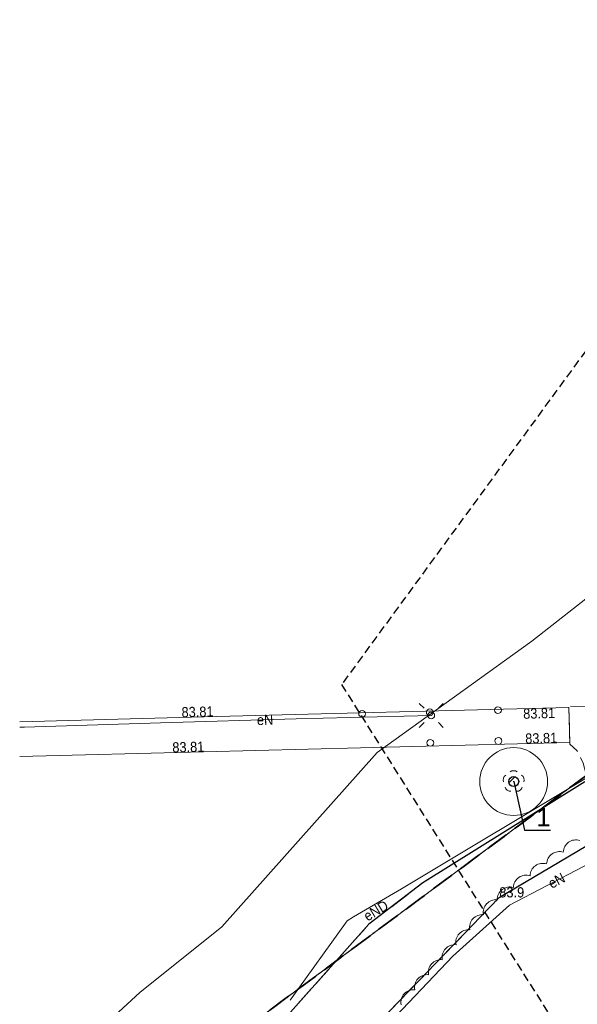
# Model space of a CAD drawing. Header units: metres. Extents: x 6540907 to 6541833, y 5893434 to 5894895.
# Tile 226 of 256: x 6540907 to 6540948, y 5894612 to 5894685. Entities that reach past the tile are written whole.
import ezdxf
from ezdxf import colors
from ezdxf.entities.mleader import LeaderData, LeaderLine
from ezdxf.enums import TextEntityAlignment as Align
from ezdxf.math import Vec2, Vec3

# ---------------------------------------------------------------- set-up
doc = ezdxf.new("R2010")
doc.units = ezdxf.units.M
doc.header["$MEASUREMENT"] = 0
for name, pattern in [('1.5_0.5', [2, 1.5, -0.5]), ('1.5_1.0', [2.5, 1.5, -1]), ('2', [0.9, 0.6, -0.3]), ('219-500', [0, 0]), ('egkk-500', [2, 1.5, -0.5]), ('egug-500', [1, 0.5, -0.5])]:
    doc.linetypes.add(name, pattern=pattern)
doc.layers.get('0').update_dxf_attribs({"color": 2, "linetype": 'CONTINUOUS', "lineweight": 5})
for name, color, linetype, lineweight in [('216-obręb ewidencyjny', 251, 'CONTINUOUS', 9), ('217-kontur klasyfikacyjny', 251, 'CONTINUOUS', 9), ('218-kontur użytku gruntowego', 251, 'CONTINUOUS', 9), ('219-działka ewidencyjna', 152, 'CONTINUOUS', 18), ('drzewo liściaste', 251, 'CONTINUOUS', 9), ('jezdnia', 251, 'CONTINUOUS', 9), ('krawężnik', 251, 'CONTINUOUS', 9), ('latarnia', 251, 'CONTINUOUS', 9), ('pikieta naturalna', 251, 'CONTINUOUS', 9), ('pikieta naturalna-Atr2', 251, 'CONTINUOUS', 9), ('pikieta sztuczna', 251, 'CONTINUOUS', 9), ('pikieta sztuczna-Atr2', 251, 'CONTINUOUS', 9), ('podpora (punkt)', 251, 'CONTINUOUS', 9), ('pomost lub molo', 251, 'CONTINUOUS', 9), ('przewód elektroenergetyczny podziemny', 251, 'CONTINUOUS', 9), ('przewód elektroenergetyczny podziemny-Atr1', 251, 'CONTINUOUS', 9), ('woda stojąca', 251, 'CONTINUOUS', 9), ('z_i_drzewa_liściste_korony', 66, 'CONTINUOUS', 20), ('z_i_drzewa_opis', 7, 'CONTINUOUS', 25), ('Zakres', 252, 'CONTINUOUS', 15)]:
    doc.layers.add(name, color=color, linetype=linetype, lineweight=lineweight)
doc.layers.add('z_i_masywy_grupy', color=7, linetype='CONTINUOUS', lineweight=13, true_color=0x7f926c)
doc.styles.add('Opisowy', font='arial.ttf')
doc.styles.get("Standard").update_dxf_attribs({"font": 'Arial', "width": 0.75})

# ---------------------------------------------------------------- blocks, each defined once
blk = doc.blocks.new('SM01')
at = {"color": 0, "linetype": 'Continuous', "lineweight": 13}
for p, q in [((-0.53, 0.531), (-0.883, 0.884)), ((0.531, 0.531), (0.884, 0.884)), ((-0.53, -0.53), (-0.883, -0.883)), ((0.531, -0.53), (0.884, -0.883))]:
    blk.add_line(p, q, dxfattribs=at)
blk.add_circle((0, 0), 0.25, dxfattribs=at)
blk = doc.blocks.new('IB04')
at = {"color": 0, "linetype": 'Continuous', "lineweight": 13}
blk.add_circle((0, 0), 0.25, dxfattribs=at)
blk = doc.blocks.new('PW01')
at = {"linetype": 'Continuous', "lineweight": 13}
h = blk.add_hatch(color=0, dxfattribs=at)
edge = h.paths.add_edge_path()
edge.add_arc((0, 0), 0.045, 0, 360)
blk = doc.blocks.new('OP021')
at = {"linetype": 'Continuous', "lineweight": 13}
h = blk.add_hatch(color=0, dxfattribs=at)
edge = h.paths.add_edge_path()
edge.add_arc((0, 0), 0.05, 0, 360)
at = {"color": 0, "linetype": 'Continuous', "lineweight": 13}
for centre, start, end in [((0, 0.4), 49.272, 130.728), ((-0.38, 0.124), 121.308, 202.548), ((0.38, 0.124), 337.452, 58.692), ((-0.235, -0.324), 193.221, 274.871), ((0.235, -0.324), 265.129, 346.779)]:
    blk.add_arc(centre, 0.4, start, end, dxfattribs=at)
blk = doc.blocks.new('_None')
blk = doc.blocks.new('punkt')
h = blk.add_hatch()
h.set_pattern_fill('ANSI32', color=256, scale=0.2)
h.set_pattern_definition([(45, (-4781848.87, -5644337.08), (-1.34703841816, 1.34703841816), []), (45, (-4781847.972, -5644337.08), (-1.34703841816, 1.34703841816), [])])
edge = h.paths.add_edge_path()
edge.add_arc((0, 0), 0.243, 0, 360)
blk.add_circle((0, 0), 0.243)

msp = doc.modelspace()

# ---------------------------------------------------------------- linework, layer by layer
at = {"layer": '216-obręb ewidencyjny', "linetype": '1.5_1.0', "lineweight": 35, "flags": 128}
for points in [[(6540907.06, 5894594.95), (6540917.97, 5894605.67), (6540919.14, 5894606.99), (6540986.55, 5894656.94), (6541000.71, 5894678.68), (6541018.98, 5894706.66), (6541073.42, 5894744), (6541168.23, 5894793.92), (6541196.88, 5894795.5), (6541244.66, 5894772.66), (6541308.83, 5894747.75), (6541372.49, 5894762.8), (6541415.18, 5894750.34), (6541528.91, 5894660.42), (6541669.76, 5894597.96), (6541682.61, 5894575.032)], [(6541682.61, 5894575.032), (6541669.76, 5894597.96), (6541528.91, 5894660.42), (6541415.18, 5894750.34), (6541372.49, 5894762.8), (6541308.83, 5894747.75), (6541244.66, 5894772.66), (6541196.88, 5894795.5), (6541168.23, 5894793.92), (6541073.42, 5894744), (6541018.98, 5894706.66), (6541000.71, 5894678.68), (6540986.55, 5894656.94), (6540919.14, 5894606.99), (6540917.97, 5894605.67), (6540907.06, 5894594.95)]]:
    msp.add_lwpolyline(points, dxfattribs=at)
at = {"layer": '217-kontur klasyfikacyjny', "linetype": 'egkk-500', "lineweight": 18, "flags": 128}
msp.add_lwpolyline([(6540986.55, 5894656.94), (6540919.14, 5894606.99)], dxfattribs=at)
at = {"layer": '218-kontur użytku gruntowego', "linetype": 'egug-500', "lineweight": 18, "flags": 128}
for points in [[(6540986.55, 5894656.94), (6540919.14, 5894606.99)], [(6540919.14, 5894606.99), (6540986.55, 5894656.94)]]:
    msp.add_lwpolyline(points, dxfattribs=at)
at = {"layer": '219-działka ewidencyjna', "linetype": '219-500', "lineweight": 18, "flags": 128}
msp.add_lwpolyline([(6540986.55, 5894656.94), (6540919.14, 5894606.99)], dxfattribs=at)
at = {"layer": 'jezdnia', "linetype": '1.5_0.5', "lineweight": 18, "flags": 128}
for points in [[(6540921.23, 5894605.05), (6540924.81, 5894601.67), (6540929.08, 5894606.19), (6540942.44, 5894620.02), (6540948.83, 5894623.79), (6540957.35, 5894628.76), (6540959.24, 5894629.81), (6540967.4, 5894634.55), (6540969.59, 5894635.85), (6540972.14, 5894637.25), (6540973.93, 5894638.25), (6540977.19, 5894640.14), (6540983.03, 5894644.03), (6540987.16, 5894647.58), (6540988.5, 5894648.92), (6540993.97, 5894654.37), (6540998.31, 5894659.28), (6541001.31, 5894663.47), (6541002.44, 5894665.09), (6541003.89, 5894667.1), (6541005.24, 5894668.32), (6541007.68, 5894669.24), (6541010.72, 5894669.61), (6541014.25, 5894668.97), (6541018.77, 5894667.17), (6541020.68, 5894669.15), (6541015.79, 5894673.86), (6541014.35, 5894676.09), (6541014.44, 5894678.61), (6541015.79, 5894680.18), (6541031.2, 5894689.84), (6541029.11, 5894692.69), (6541014.27, 5894684.26), (6541013.09, 5894684.37), (6541012.73, 5894685.4), (6541014.9, 5894692.15), (6541015.56, 5894693.88), (6541016.28, 5894695.59), (6541018.17, 5894699.07), (6541014.81, 5894700.78), (6541010.45, 5894690.39), (6541005.96, 5894679.21), (6541002.87, 5894672.96), (6540997.93, 5894665.38), (6540994.91, 5894661.36), (6540988.4, 5894654.29), (6540982.23, 5894648.52), (6540975.63, 5894643.9), (6540966.12, 5894638.38), (6540958.27, 5894634.05), (6540948.75, 5894628.54), (6540936.8, 5894621.09), (6540932.82, 5894618.05)], [(6540947.57, 5894634.02), (6540947.64, 5894631.43), (6540947.63, 5894631.32), (6540948.16, 5894630.84), (6540948.63, 5894629.91), (6540948.84, 5894629.09), (6540948.75, 5894628.54), (6540958.27, 5894634.05), (6540958.18, 5894634.14), (6540955.72, 5894633.79), (6540947.56, 5894634.13)]]:
    msp.add_lwpolyline(points, close=True, dxfattribs=at)
at = {"layer": 'krawężnik', "linetype": 'Continuous', "lineweight": 25, "flags": 128}
for points in [[(6540924.81, 5894601.67), (6540929.08, 5894606.19), (6540942.44, 5894620.02), (6540948.83, 5894623.79), (6540957.35, 5894628.76), (6540959.24, 5894629.81), (6540967.4, 5894634.55), (6540969.59, 5894635.85), (6540972.14, 5894637.25), (6540973.93, 5894638.25), (6540977.19, 5894640.14), (6540983.03, 5894644.03), (6540987.16, 5894647.58), (6540988.5, 5894648.92), (6540993.97, 5894654.37), (6540998.31, 5894659.28), (6541001.31, 5894663.47), (6541002.44, 5894665.09), (6541003.89, 5894667.1), (6541005.24, 5894668.32), (6541007.68, 5894669.24), (6541010.72, 5894669.61), (6541014.25, 5894668.97), (6541018.77, 5894667.17)], [(6540948.75, 5894628.54), (6540936.8, 5894621.09), (6540932.82, 5894618.05), (6540921.23, 5894605.05)]]:
    msp.add_lwpolyline(points, dxfattribs=at)
at = {"layer": 'pomost lub molo', "linetype": 'Continuous', "lineweight": 18, "flags": 128}
for points in [[(6540947.64, 5894631.43), (6540947.57, 5894634.02), (6540920.64, 5894633.33), (6540907.06, 5894632.967)], [(6540907.06, 5894630.407), (6540920.62, 5894630.76), (6540947.64, 5894631.43)]]:
    msp.add_lwpolyline(points, dxfattribs=at)
at = {"layer": 'przewód elektroenergetyczny podziemny', "linetype": 'Continuous', "lineweight": 18, "flags": 128}
for points in [[(6540937.42, 5894633.43), (6540927.46, 5894633.18), (6540917.44, 5894632.88), (6540907.41, 5894632.57), (6540907.06, 5894632.561)], [(6540927.02, 5894612.45), (6540931.21, 5894618.29), (6540931.69, 5894618.59), (6540935.23, 5894620.66), (6540949.3, 5894629.09)], [(6540916.99, 5894592.22), (6540916.14, 5894592.83), (6540923.76, 5894601.73), (6540925.86, 5894601.93), (6540935.31, 5894611.79), (6540939.01, 5894615.69), (6540943.19, 5894619.44), (6540954.1, 5894625.15), (6540953.59, 5894626.07)]]:
    msp.add_lwpolyline(points, dxfattribs=at)
at = {"layer": 'woda stojąca', "linetype": 'Continuous', "lineweight": 18, "flags": 128}
msp.add_lwpolyline([(6540907.06, 5894604.637), (6540908.8, 5894606.46), (6540915.93, 5894613.01), (6540921.96, 5894617.84), (6540933.44, 5894630.71), (6540944.84, 5894638.9), (6540956.32, 5894647.9), (6540968.69, 5894658.31), (6540976.33, 5894664.3), (6540989.91, 5894679.84), (6540994.84, 5894687.67)], dxfattribs=at)
at = {"layer": 'z_i_drzewa_liściste_korony', "linetype": 'Continuous'}
msp.add_circle((6540943.501, 5894628.558), 2.5, dxfattribs=at)
at = {"layer": 'z_i_masywy_grupy', "linetype": 'Continuous'}
msp.add_lwpolyline([(6540948.382, 5894624.214, 0.5), (6540947.157, 5894623.349, 0.5), (6540945.931, 5894622.484, 0.5), (6540944.706, 5894621.619, 0.5), (6540943.48, 5894620.754, 0.5), (6540942.287, 5894619.853, 0.5), (6540941.273, 5894618.747, 0.5), (6540940.26, 5894617.641, 0.5), (6540939.247, 5894616.535, 0.5), (6540938.233, 5894615.429, 0.5), (6540937.22, 5894614.323, 0.5), (6540936.207, 5894613.217, 0.5), (6540935.193, 5894612.111, 0.5)], format="xyb", dxfattribs=at)
at = {"layer": 'Zakres', "linetype": '2', "lineweight": 25, "flags": 128}
for points in [[(6541682.61, 5894591.719), (6541557.28, 5894696.9), (6541380.44, 5894770.4), (6541307.38, 5894759.31), (6541211.66, 5894797.35), (6541170.76, 5894802.28), (6541137.92, 5894787.98), (6541058.11, 5894780.01), (6540997.5, 5894726.78), (6540930.81, 5894635.71)], [(6540930.81, 5894635.71), (6540952.62, 5894601.07), (6541020.61, 5894646.61), (6541060.25, 5894653.6), (6541133.37, 5894575.35), (6541132.66, 5894490.36), (6541235.67, 5894528.91), (6541230.54, 5894570.6), (6541183.33, 5894595.57), (6541196.93, 5894664.31), (6541212.33, 5894670.08), (6541232.27, 5894677.4), (6541273.87, 5894666.3), (6541300.52, 5894668.1), (6541358.25, 5894655.91), (6541525.85, 5894564.12), (6541649.47, 5894550.16), (6541682.61, 5894587.198)]]:
    msp.add_lwpolyline(points, dxfattribs=at)

# ---------------------------------------------------------------- block references
at = {"layer": 'drzewo liściaste', "linetype": 'Continuous', "lineweight": 18}
msp.add_blockref('OP021', (6540943.5, 5894628.56), dxfattribs=at)
msp.add_blockref('OP021', (6540943.5, 5894628.56), dxfattribs=at)
msp.add_blockref('OP021', (6540943.5, 5894628.56), dxfattribs=at)
at = {"layer": 'latarnia', "linetype": 'Continuous', "lineweight": 18}
msp.add_blockref('SM01', (6540937.42, 5894633.43), dxfattribs=at)
at = {"layer": 'pikieta naturalna', "linetype": 'Continuous', "lineweight": 13}
msp.add_blockref('PW01', (6540942.44, 5894620.02), dxfattribs=at)
at = {"layer": 'pikieta sztuczna', "linetype": 'Continuous', "lineweight": 13}
for p in [(6540947.57, 5894634.02), (6540920.64, 5894633.33), (6540947.64, 5894631.43), (6540920.62, 5894630.76)]:
    msp.add_blockref('PW01', p, dxfattribs=at)
at = {"layer": 'podpora (punkt)', "linetype": 'Continuous', "lineweight": 18}
for p in [(6540937.31, 5894633.66), (6540942.34, 5894633.82), (6540932.32, 5894633.55), (6540942.37, 5894631.55), (6540937.35, 5894631.41)]:
    msp.add_blockref('IB04', p, dxfattribs=at)
at = {"layer": 'z_i_drzewa_opis', "ltscale": 0.01, "xscale": 1.520278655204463, "yscale": 1.520278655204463, "zscale": 1.520278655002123}
msp.add_blockref('punkt', (6540943.501, 5894628.558), dxfattribs=at)

# ---------------------------------------------------------------- texts
at = {"layer": 'pikieta naturalna-Atr2', "width": 0.9}
msp.add_text('83.9', height=0.75, dxfattribs=at).set_placement((6540942.44, 5894620.02))
at = {"layer": 'pikieta sztuczna-Atr2', "width": 0.9}
for rotation, p in [(1.532, (6540919.01, 5894633.29)), (1.42, (6540944.36, 5894631.35)), (1.491, (6540918.33, 5894630.7))]:
    msp.add_text('83.81', height=0.75, rotation=rotation, dxfattribs=at).set_placement(p)
msp.add_text('83.81', height=0.75, rotation=1.468, dxfattribs=at).set_placement((6540944.19, 5894633.93), align=Align.TOP_LEFT)
at = {"layer": 'przewód elektroenergetyczny podziemny-Atr1', "width": 0.9}
for s, rotation, p in [('eN', 1.714, (6540924.56, 5894633.09)), ('eN', 27.626, (6540946.13, 5894620.98)), ('eND', 31.203, (6540932.53, 5894618.56))]:
    msp.add_text(s, height=0.75, rotation=rotation, dxfattribs=at).set_placement(p, align=Align.MIDDLE_LEFT)

# ---------------------------------------------------------------- leaders
at = {"layer": 'z_i_drzewa_opis'}
ml = msp.add_multileader_mtext('Standard', dxfattribs=at)
ml.set_content('1', color=256, style='Opisowy')
ml.set_leader_properties()
ml.set_arrow_properties(name='NONE')
ml.build(insert=Vec2(0, 0))
ml.multileader.update_dxf_attribs({"has_dogleg": 0, "text_left_attachment_type": 6, "text_right_attachment_type": 5, "text_top_attachment_type": 0, "text_bottom_attachment_type": 0, "dogleg_length": 1.914, "arrow_head_size": 7.005})
ctx = ml.context
ctx.base_point, ctx.char_height, ctx.arrow_head_size, ctx.landing_gap_size, ctx.plane_origin = Vec3(6540944.29, 5894624.965), 1.368, 7.005, 0.876, Vec3(6540936.918, 5894620.581)
ctx.left_attachment, ctx.right_attachment, ctx.attachment_type = 6, 5, 2
notes = []
notes.append((ctx, [(1, (1, 1, 0), (6540941.249, 5894624.965), (1, 0), 3.041, [(0, [(6540943.501, 5894628.558), (6540944.29, 5894624.965), (6540944.29, 5894624.965), (6540944.29, 5894624.965), (6540944.29, 5894624.965), (6540944.29, 5894624.965), (6540944.29, 5894624.965), (6540944.29, 5894624.965), (6540944.29, 5894624.965), (6540944.29, 5894624.965), (6540944.29, 5894624.965), (6540944.29, 5894624.965), (6540944.29, 5894624.965), (6540944.29, 5894624.965), (6540944.29, 5894624.965), (6540944.29, 5894624.965), (6540944.29, 5894624.965), (6540944.29, 5894624.965), (6540944.29, 5894624.965), (6540944.29, 5894624.965), (6540944.29, 5894624.965), (6540944.29, 5894624.965), (6540944.29, 5894624.965), (6540944.29, 5894624.965), (6540944.29, 5894624.965), (6540944.29, 5894624.965), (6540944.29, 5894624.965), (6540944.29, 5894624.965), (6540944.29, 5894624.965), (6540944.29, 5894624.965), (6540944.29, 5894624.965), (6540944.29, 5894624.965), (6540944.29, 5894624.965), (6540944.29, 5894624.965), (6540944.29, 5894624.965), (6540944.29, 5894624.965), (6540944.29, 5894624.965), (6540944.29, 5894624.965), (6540944.29, 5894624.965), (6540944.29, 5894624.965), (6540944.29, 5894624.965), (6540944.29, 5894624.965), (6540944.29, 5894624.965), (6540944.29, 5894624.965), (6540944.29, 5894624.965), (6540944.29, 5894624.965), (6540944.29, 5894624.965), (6540944.29, 5894624.965), (6540944.29, 5894624.965), (6540944.29, 5894624.965), (6540944.29, 5894624.965), (6540944.29, 5894624.965), (6540944.29, 5894624.965), (6540944.29, 5894624.965), (6540944.29, 5894624.965), (6540944.29, 5894624.965), (6540944.29, 5894624.965), (6540944.29, 5894624.965), (6540944.29, 5894624.965), (6540944.29, 5894624.965), (6540944.29, 5894624.965), (6540944.29, 5894624.965), (6540944.29, 5894624.965), (6540944.29, 5894624.965), (6540944.29, 5894624.965), (6540944.29, 5894624.965), (6540944.29, 5894624.965), (6540944.29, 5894624.965), (6540944.29, 5894624.965), (6540944.29, 5894624.965), (6540944.29, 5894624.965), (6540944.29, 5894624.965), (6540944.29, 5894624.965), (6540944.29, 5894624.965), (6540944.29, 5894624.965), (6540944.29, 5894624.965), (6540944.29, 5894624.965), (6540944.29, 5894624.965), (6540944.29, 5894624.965), (6540944.29, 5894624.965), (6540944.29, 5894624.965), (6540944.29, 5894624.965), (6540944.29, 5894624.965), (6540944.29, 5894624.965), (6540944.29, 5894624.965), (6540944.29, 5894624.965), (6540944.29, 5894624.965), (6540944.29, 5894624.965), (6540944.29, 5894624.965), (6540944.29, 5894624.965), (6540944.29, 5894624.965), (6540944.29, 5894624.965), (6540944.29, 5894624.965), (6540944.29, 5894624.965), (6540944.29, 5894624.965), (6540944.29, 5894624.965), (6540944.29, 5894624.965), (6540944.29, 5894624.965), (6540944.29, 5894624.965), (6540944.29, 5894624.965), (6540944.29, 5894624.965), (6540944.29, 5894624.965), (6540944.29, 5894624.965), (6540944.29, 5894624.965), (6540944.29, 5894624.965), (6540944.29, 5894624.965), (6540944.29, 5894624.965), (6540944.29, 5894624.965), (6540944.29, 5894624.965), (6540944.29, 5894624.965), (6540944.29, 5894624.965), (6540944.29, 5894624.965), (6540944.29, 5894624.965), (6540944.29, 5894624.965), (6540944.29, 5894624.965), (6540944.29, 5894624.965), (6540944.29, 5894624.965), (6540944.29, 5894624.965), (6540944.29, 5894624.965), (6540944.29, 5894624.965), (6540944.29, 5894624.965), (6540944.29, 5894624.965), (6540944.29, 5894624.965), (6540944.29, 5894624.965)], 256, [])])]))
ctx.mtext.insert, ctx.mtext.flow_direction = Vec3(6540945.165, 5894626.614), 5
for ctx, leaders in notes:
    for number, flags, end, landing, length, lines in leaders:
        leader = LeaderData()
        leader.index, (leader.has_last_leader_line, leader.has_dogleg_vector, leader.attachment_direction) = number, flags
        leader.last_leader_point, leader.dogleg_vector, leader.dogleg_length = Vec3(end), Vec3(landing), length
        for number, points, colour, breaks in lines:
            line = LeaderLine()
            line.index, line.vertices, line.color, line.breaks = number, Vec3.list(points), colors.encode_raw_color(colour), breaks
            leader.lines.append(line)
        ctx.leaders.append(leader)

doc.saveas('drawing.dxf')
